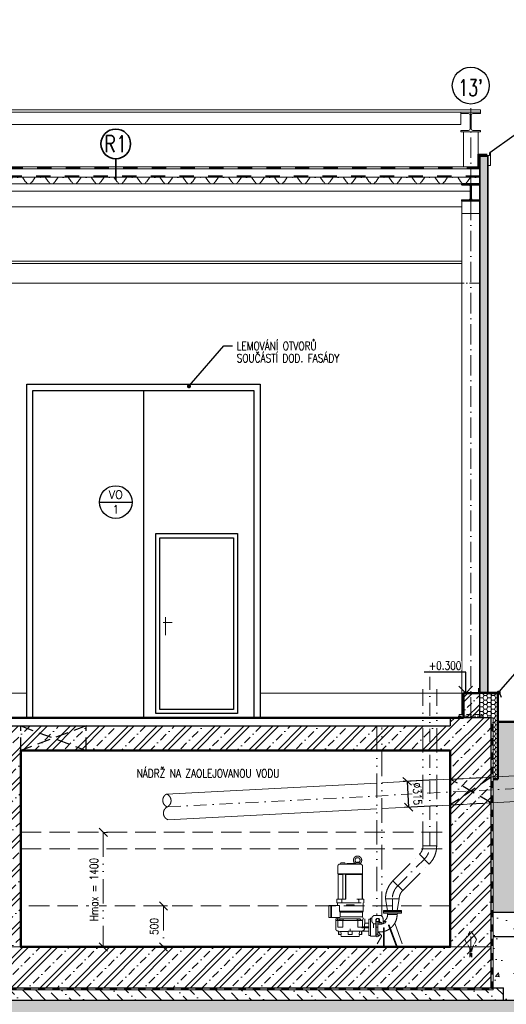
# Model space of a CAD drawing. Header units: millimetres. Extents: x -25606 to 96684, y -22894 to 47132.
# Tile 11 of 89: x 9946 to 15894, y -15815 to -3784. Entities that reach past the tile are written whole.
import ezdxf
from ezdxf import colors
from ezdxf.entities.mleader import LeaderData, LeaderLine
from ezdxf.enums import TextEntityAlignment as Align
from ezdxf.math import Vec2, Vec3

# ---------------------------------------------------------------- set-up
doc = ezdxf.new("R2010")
doc.units = ezdxf.units.MM
doc.header["$LTSCALE"] = 50
for name, pattern in [('A_CARA_07', [7, 5, -2]), ('A_CARA_15', [7.6, 5, -1.3, 0, -1.3]), ('A_CARA_16', [11.4, 6, -1.8, 0, -1.8, 0, -1.8]), ('DASHDOT', [25.4, 12.7, -6.35, 0, -6.35]), ('HIDDEN', [9.525, 6.35, -3.175]), ('IZOL', [3.5, 1.75, -1.75])]:
    doc.linetypes.add(name, pattern=pattern)
doc.layers.get('Defpoints').update_dxf_attribs({"color": 132})
for name, color, linetype, lineweight in [('CA_HYDROIZOLACE', 62, 'IZOL', 35), ('CA_KOTY', 3, 'Continuous', 25), ('CA_LEHOPL', 93, 'Continuous', 35), ('CA_NEVHRA', 3, 'HIDDEN', 25), ('CA_OK18', 5, 'Continuous', 18), ('CA_OK35', 62, 'Continuous', 35), ('CA_OSY', 5, 'A_CARA_15', 18), ('CA_POHHRA18', 8, 'Continuous', 18), ('CA_POHHRA25', 7, 'Continuous', 25), ('CA_PSVBUB', 3, 'Continuous', 25), ('CA_REZY', 1, 'Continuous', 50), ('CA_SRAFY', 9, 'Continuous', 13), ('CA_TEXT25', 7, 'Continuous', 25), ('CA_TEXT35', 62, 'Continuous', 35), ('CA_TEXT5', 1, 'Continuous', 50), ('CA_TG', 9, 'A_CARA_16', 13)]:
    doc.layers.add(name, color=color, linetype=linetype, lineweight=lineweight)
doc.layers.add('Obrysy', color=2, linetype='Continuous')
doc.styles.add('KOT', font='ROMANS.SHX', dxfattribs={"width": 0.8})
doc.styles.add('ROMANS', font='romans.shx', dxfattribs={"width": 0.8})
doc.styles.get("Standard").update_dxf_attribs({"font": 'romans.shx'})
doc.dimstyles.new('A-50_(2.5)', dxfattribs={"dimscale": 50, "dimtxt": 2, "dimasz": 2, "dimexe": 1, "dimexo": 2, "dimgap": 0, "dimtad": 0, "dimdec": 0, "dimrnd": 1, "dimtxsty": 'ROMANS', "dimblk1": 'OBLIQUE', "dimblk2": 'OBLIQUE', "dimsah": 1, "dimcen": 2, "dimclrd": 256, "dimclre": 256, "dimclrt": 256, "dimadec": 1, "dimazin": 2, "dimtfac": 0.714286, "dimtdec": 0, "dimtmove": 0, "dimatfit": 3, "dimldrblk": 'DOTSMALL', "dimfxl": 7, "dimfxlon": 1, "dimtvp": 1.142857, "dimtfill": 1, "dimtolj": 1, "dimlwd": -1, "dimlwe": -1, "dimarcsym": 0})

# ---------------------------------------------------------------- blocks, each defined once
blk = doc.blocks.new('*U167')
at = {"layer": 'CA_POHHRA18'}
blk.add_lwpolyline([(593, -26), (585, -39, -0.251995), (580, -41), (563, -41), (546, -41, -0.251995), (541, -39), (531, -23, 0.124163), (528, -21), (522, -17, -0.124163), (520, -15), (484, 39, 0.251995), (479, 41), (435, 41, 0.152579), (432, 40), (426, 36, -0.312431), (420, 36), (414, 40, 0.152579), (411, 41), (367, 41, 0.251995), (362, 39), (326, -15, -0.124163), (324, -17), (318, -21, 0.124163), (315, -23), (305, -39, -0.251995), (300, -41), (283, -41), (266, -41, -0.251995), (261, -39), (251, -23, 0.124163), (248, -21), (242, -17, -0.124163), (240, -15), (204, 39, 0.251995), (199, 41), (155, 41, 0.152579), (152, 40), (146, 36, -0.312431), (140, 36), (134, 40, 0.152579), (131, 41), (87, 41, 0.251995), (82, 39), (46, -15, -0.124163), (44, -17), (38, -21, 0.124163), (35, -23), (25, -39, -0.251995), (20, -41), (3, -41), (-14, -41, -0.251995), (-19, -39), (-29, -23, 0.124163), (-31, -21), (-38, -17, -0.124163), (-40, -15), (-76, 39, 0.251995), (-81, 41), (-124, 41, 0.152579), (-128, 40), (-133, 36, -0.312431), (-140, 36), (-146, 40, 0.152579), (-149, 41), (-193, 41, 0.251995), (-198, 39), (-233, -15, -0.124163), (-236, -17), (-242, -21, 0.124163), (-244, -23), (-255, -39, -0.251995), (-260, -41), (-277, -41), (-294, -41, -0.251995), (-299, -39), (-309, -23, 0.124163), (-311, -21), (-318, -17, -0.124163), (-320, -15), (-355, 39, 0.251995), (-360, 41), (-404, 41, 0.152579), (-408, 40), (-413, 36, -0.312431), (-420, 36), (-426, 40, 0.152579), (-429, 41), (-473, 41, 0.251995), (-478, 39), (-513, -15, -0.124163), (-516, -17), (-522, -21, 0.124163), (-524, -23), (-535, -39, -0.251995), (-540, -41), (-557, -41), (-593, -41)], format="xyb", dxfattribs=at)
blk = doc.blocks.new('*U168')
at = {"layer": 'CA_POHHRA18', "color": 0, "linetype": 'ByBlock', "lineweight": -2, "transparency": 16777216}
for p in [(0, 0), (1120, 0), (2240, 0), (3360, 0), (4480, 0), (5600, 0), (6720, 0), (7840, 0), (8960, 0), (10080, 0)]:
    blk.add_blockref('*U167', p, dxfattribs=at)
blk = doc.blocks.new('*U204')
at = {"layer": 'CA_OK18', "linetype": 'A_CARA_07', "ltscale": 0.1}
blk.add_lwpolyline([(-25, -19), (-25, 16), (-25, 18), (-23, 19), (-23, 19), (-22, 19), (-21, 19), (21, 19), (22, 19), (23, 19), (23, 19), (24, 18), (25, 17), (25, 16), (25, -19)], dxfattribs=at)
blk = doc.blocks.new('*U205')
at = {"layer": 'CA_OK18', "color": 0, "linetype": 'ByBlock', "lineweight": -2, "transparency": 16777216}
for p in [(0, 7132.8), (0, 6835.6), (0, 6538.4), (0, 6241.2), (0, 5944), (0, 5646.8), (0, 5349.6), (0, 5052.4), (0, 4755.2), (0, 4458), (0, 4160.8), (0, 3863.6), (0, 3566.4), (0, 3269.2), (0, 2972), (0, 2674.8), (0, 2377.6), (0, 2080.4), (0, 1783.2), (0, 1486), (0, 1188.8), (0, 891.6), (0, 594.4), (0, 297.2), (0, 0)]:
    blk.add_blockref('*U204', p, dxfattribs=at)
blk = doc.blocks.new('ok_jih')
at = {"layer": 'CA_OK18'}
for p, q in [((692, 8530), (692, 2225)), ((742, 2225), (742, 8530)), ((991, 8530), (991, 2225)), ((1032, 2225), (1032, 8530)), ((1138, 8530), (1138, 2225)), ((1143, 2225), (1143, 8530))]:
    blk.add_line(p, q, dxfattribs=at)
for points in [[(370, 100), (440, 100), (440, 8530), (370, 8530)], [(440, 8480), (1138, 8480), (1138, 8530), (440, 8530)], [(305, 7430), (-11620, 7430), (-11620, 7400), (305, 7400)], [(-5870, 7248), (-11380, 7248), (-11380, 7400), (-5870, 7400)], [(-120, 7248), (-5630, 7248), (-5630, 7400), (-120, 7400)], [(147, 7330), (370, 7330), (370, 7400), (147, 7400)], [(440, 6935), (1138, 6935), (1138, 6985), (440, 6985)], [(440, 5365), (1138, 5365), (1138, 5415), (440, 5415)], [(440, 3795), (1138, 3795), (1138, 3845), (440, 3845)], [(210, 3165), (370, 3165), (370, 3235), (210, 3235)], [(440, 2225), (1138, 2225), (1138, 2275), (440, 2275)], [(210, 555), (370, 555), (370, 625), (210, 625)]]:
    blk.add_lwpolyline(points, close=True, dxfattribs=at)
for points in [[(-11380, 7400), (-11500, 7400), (-11620, 7400), (-11620, 7383), (-11526, 7383, -0.414393), (-11505, 7362), (-11505, 7198, -0.414038), (-11526, 7177), (-11620, 7177), (-11620, 7160), (-11380, 7160), (-11380, 7177), (-11474, 7177, -0.414185), (-11495, 7198), (-11495, 7362, -0.414238), (-11474, 7383), (-11380, 7383), (-11380, 7400)], [(-5630, 7400), (-5750, 7400), (-5870, 7400), (-5870, 7383), (-5776, 7383, -0.414393), (-5755, 7362), (-5755, 7198, -0.414038), (-5776, 7177), (-5870, 7177), (-5870, 7160), (-5630, 7160), (-5630, 7177), (-5724, 7177, -0.414185), (-5745, 7198), (-5745, 7362, -0.414238), (-5724, 7383), (-5630, 7383), (-5630, 7400)], [(120, 7400), (0, 7400), (-120, 7400), (-120, 7383), (-26, 7383, -0.414393), (-5, 7362), (-5, 7198, -0.414038), (-26, 7177), (-120, 7177), (-120, 7160), (120, 7160), (120, 7177), (26, 7177, -0.414185), (5, 7198), (5, 7362, -0.414238), (26, 7383), (120, 7383), (120, 7400)]]:
    blk.add_lwpolyline(points, format="xyb", close=True, dxfattribs=at)
blk.add_blockref('*U205', (405, 278), dxfattribs=at)
blk = doc.blocks.new('_Oblique')
at = {"color": 0, "linetype": 'ByBlock', "lineweight": -2}
blk.add_line((-0.5, -0.5), (0.5, 0.5), dxfattribs=at)
blk = doc.blocks.new('*D213')
at = {"layer": 'CA_TG', "transparency": 16777216}
for p, q in [((10968, -13714), (11018, -13714)), ((10968, -13714), (10968, -15114)), ((10968, -15114), (11018, -15114))]:
    blk.add_line(p, q, dxfattribs=at)
at = {"layer": 'Defpoints', "color": 0, "linetype": 'Continuous', "transparency": 16777216}
for p in [(10968, -13714), (10968, -15114), (10968, -15114)]:
    blk.add_point(p, dxfattribs=at)
at = {"layer": 'CA_TG', "linetype": 'Continuous', "transparency": 16777216, "xscale": 100, "yscale": 100, "zscale": 100}
for p, rotation in [((10968, -13714), 90), ((10968, -15114), 270)]:
    blk.add_blockref('_Oblique', p, dxfattribs=dict(at, rotation=rotation))
at = {"layer": 'CA_TG', "linetype": 'Continuous', "transparency": 16777216, "insert": (10854, -14414), "char_height": 100, "attachment_point": 5, "rotation": 90, "style": 'ROMANS', "bg_fill": 3, "box_fill_scale": 1.1, "bg_fill_color": 256, "bg_fill_true_color": 13158600, "bg_fill_transparency": 0}
blk.add_mtext('\\A1;Hmax = 1400', dxfattribs=at)
blk = doc.blocks.new('_DotSmall')
at = {"color": 0, "linetype": 'ByBlock', "const_width": 0.5}
blk.add_lwpolyline([(-0.0625, 0, 1), (0.0625, 0, 1)], format="xyb", close=True, dxfattribs=at)
blk = doc.blocks.new('*D211')
at = {"layer": 'CA_TG', "transparency": 16777216}
for p, q in [((11704, -14614), (11754, -14614)), ((11704, -14614), (11704, -15114)), ((11704, -15114), (11754, -15114))]:
    blk.add_line(p, q, dxfattribs=at)
at = {"layer": 'Defpoints', "color": 0, "linetype": 'Continuous', "transparency": 16777216}
for p in [(11704, -14614), (11704, -15114), (11704, -15114)]:
    blk.add_point(p, dxfattribs=at)
at = {"layer": 'CA_TG', "linetype": 'Continuous', "transparency": 16777216, "xscale": 100, "yscale": 100, "zscale": 100}
for p, rotation in [((11704, -14614), 90), ((11704, -15114), 270)]:
    blk.add_blockref('_Oblique', p, dxfattribs=dict(at, rotation=rotation))
at = {"layer": 'CA_TG', "linetype": 'Continuous', "transparency": 16777216, "insert": (11590, -14864), "char_height": 100, "attachment_point": 5, "rotation": 90, "style": 'ROMANS', "bg_fill": 3, "box_fill_scale": 1.1, "bg_fill_color": 256, "bg_fill_true_color": 13158600, "bg_fill_transparency": 0}
blk.add_mtext('\\A1;500', dxfattribs=at)
blk = doc.blocks.new('*U179')
for p, q in [((0, 84.15), (0, -84.15)), ((140, 57.15), (0, 84.15)), ((140, -57.15), (140, 57.15)), ((140, -57.15), (0, -84.15))]:
    blk.add_line(p, q)
blk = doc.blocks.new('*U176')
for p, q in [((8, 127), (127, 8)), ((84, -95), (-84, -95))]:
    blk.add_line(p, q)
for radius in [313, 145]:
    blk.add_arc((229, -95), radius, 135, 180)
blk = doc.blocks.new('*U177')
for p, q in [((-13, 82), (-16, 79)), ((-16, 79), (-16, -79)), ((-13, 110), (0, 110)), ((-13, 110), (-13, -110)), ((-13, 82), (-13, 82)), ((0, 110), (0, -110)), ((-13, -82), (-16, -79)), ((-13, -82), (-13, -82)), ((-13, -110), (0, -110))]:
    blk.add_line(p, q)
blk = doc.blocks.new('ORL')
at = {"linetype": 'DASHDOT', "ltscale": 0.25}
for p, q in [((-250, 1234), (-250, 3418)), ((1780, 1985), (-3459, 1710)), ((-641, 748), (-317, 1072)), ((-708, 586), (-708, 446))]:
    blk.add_line(p, q, dxfattribs=at)
for p, q in [((-334, 1234), (-334, 3150)), ((-166, 1234), (-166, 3150)), ((-896, 2690), (-896, 385)), ((-836, 375), (-836, 2680)), ((-700, 807), (-377, 1131)), ((-1373, 987), (-1373, 894)), ((-1348, 1012), (-1098, 1012)), ((-1336, 1029), (-1347, 1012)), ((-1290, 1029), (-1336, 1029)), ((-1279, 1012), (-1290, 1029)), ((-1266, 1020), (-1180, 1020)), ((-1266, 1020), (-1266, 1012)), ((-1180, 1020), (-1180, 1012)), ((-1163, 1018), (-1167, 1012)), ((-1154, 1029), (-1112, 1029)), ((-1143, 1037), (-1123, 1037)), ((-1143, 1037), (-1143, 1030)), ((-1143, 1030), (-1142, 1029)), ((-1124, 1029), (-1123, 1030)), ((-1123, 1030), (-1123, 1037)), ((-1099, 1012), (-1103, 1018)), ((-1073, 894), (-1073, 987)), ((-581, 688), (-258, 1012)), ((-1373, 894), (-1073, 894)), ((-1373, 894), (-1369, 883)), ((-1369, 883), (-1369, 587)), ((-1369, 883), (-1314, 883)), ((-1314, 890), (-1314, 584)), ((-1279, 890), (-1314, 890)), ((-1279, 890), (-1279, 582)), ((-1278, 883), (-1279, 890)), ((-1278, 587), (-1278, 883)), ((-1278, 883), (-1078, 883)), ((-1076, 890), (-1078, 883)), ((-1078, 883), (-1078, 587)), ((-1076, 890), (-1076, 584)), ((-1074, 890), (-1076, 890)), ((-1074, 890), (-1073, 894)), ((-1074, 584), (-1074, 890)), ((-1483, 505), (-1483, 358)), ((-1483, 505), (-1355, 505)), ((-1461, 505), (-1461, 358)), ((-1451, 505), (-1451, 358)), ((-1388, 584), (-1388, 539)), ((-1388, 584), (-1308, 584)), ((-1388, 539), (-1058, 539)), ((-1380, 539), (-1380, 505)), ((-1355, 505), (-1355, 438)), ((-1327, 539), (-1327, 575)), ((-1321, 580), (-1309, 582)), ((-1309, 582), (-1308, 582)), ((-1308, 584), (-1308, 582)), ((-1308, 582), (-1279, 582)), ((-1270, 512), (-1270, 500)), ((-1270, 512), (-1176, 512)), ((-1270, 500), (-1176, 500)), ((-1176, 512), (-1176, 500)), ((-1143, 584), (-1058, 584)), ((-1137, 582), (-1125, 580)), ((-1119, 575), (-1119, 539)), ((-1066, 438), (-1066, 539)), ((-1058, 584), (-1058, 539)), ((-1355, 438), (-1066, 438)), ((-1355, 438), (-1344, 423)), ((-1344, 366), (-1350, 358)), ((-1344, 423), (-1344, 366)), ((-1344, 423), (-1074, 423)), ((-1344, 366), (-1074, 366)), ((-1074, 423), (-1066, 438)), ((-1074, 366), (-1074, 423)), ((-1060, 344), (-1074, 366)), ((-919, 385), (-862, 385)), ((-818, 446), (-598, 446)), ((-818, 427), (-818, 411)), ((-598, 427), (-818, 427)), ((-598, 411), (-818, 411)), ((-786, 430), (-786, 427)), ((-630, 430), (-786, 430)), ((-771, 411), (-766, 395)), ((-766, 395), (-650, 395)), ((-650, 395), (-645, 411)), ((-630, 427), (-630, 430)), ((-598, 411), (-598, 427)), ((-1483, 358), (-1350, 358)), ((-1400, 344), (-1046, 344)), ((-1400, 344), (-1400, 240)), ((-1400, 324), (-1046, 324)), ((-1377, 358), (-1386, 344)), ((-1379, 344), (-1379, 326)), ((-1379, 326), (-1308, 326)), ((-1375, 322), (-1375, 240)), ((-1375, 322), (-1315, 322)), ((-1348, 344), (-1348, 326)), ((-1315, 322), (-1315, 240)), ((-1308, 344), (-1308, 326)), ((-1138, 344), (-1138, 326)), ((-1138, 326), (-1067, 326)), ((-1131, 322), (-1071, 322)), ((-1131, 322), (-1131, 240)), ((-1098, 344), (-1098, 326)), ((-1071, 322), (-1071, 240)), ((-1071, 246), (-995, 246)), ((-1067, 344), (-1067, 326)), ((-1048, 260), (-1048, 246)), ((-1046, 289), (-1046, 344)), ((-995, 290), (-1046, 290)), ((-976, 340), (-995, 340)), ((-995, 140), (-995, 340)), ((-976, 140), (-976, 340)), ((-973, 304), (-976, 306)), ((-959, 350), (-973, 350)), ((-973, 350), (-973, 130)), ((-959, 320), (-959, 345)), ((-938, 232), (-938, 285)), ((-938, 280), (-908, 280)), ((-908, 338), (-908, 130)), ((-905, 320), (-908, 320)), ((-900, 339), (-905, 320)), ((-905, 320), (-905, 140)), ((-864, 310), (-905, 310)), ((-874, 345), (-901, 345)), ((-896, 345), (-896, 344)), ((-887, 310), (-887, 151)), ((-887, 292), (-839, 292)), ((-887, 277), (-863, 277)), ((-873, 322), (-873, 335)), ((-868, 328), (-868, 310)), ((-864, 302), (-864, 335)), ((-849, 300), (-862, 300)), ((-832, 280), (-840, 295)), ((-832, 280), (-822, 280)), ((-822, 280), (-822, 345)), ((-822, 310), (-782, 310)), ((-822, 292), (-792, 292)), ((-792, 292), (-782, 310)), ((-753, 263), (-746, 268)), ((-753, 263), (-657, 0)), ((-654, 16), (-746, 268)), ((-587, 38), (-678, 289)), ((-1375, 240), (-1315, 240)), ((-1366, 192), (-1366, 153)), ((-1363, 192), (-1366, 192)), ((-1366, 153), (-1333, 153)), ((-1363, 153), (-1363, 192)), ((-1347, 189), (-1363, 192)), ((-1343, 189), (-1344, 189)), ((-1343, 189), (-1248, 189)), ((-1337, 190), (-1333, 153)), ((-1336, 153), (-1333, 127)), ((-1333, 127), (-1113, 127)), ((-1248, 153), (-1248, 192)), ((-1223, 192), (-1248, 192)), ((-1248, 153), (-1198, 153)), ((-1223, 222), (-1223, 192)), ((-1198, 193), (-1223, 193)), ((-1198, 153), (-1198, 193)), ((-1198, 190), (-1109, 190)), ((-1131, 240), (-1071, 240)), ((-1113, 153), (-1109, 190)), ((-1113, 153), (-1080, 153)), ((-1113, 127), (-1110, 153)), ((-1083, 153), (-1083, 193)), ((-1080, 193), (-1083, 193)), ((-1080, 153), (-1080, 193)), ((-1080, 190), (-995, 190)), ((-1079, 234), (-995, 234)), ((-1069, 196), (-1071, 195)), ((-1048, 234), (-1049, 222)), ((-1049, 222), (-1049, 220)), ((-995, 140), (-976, 140)), ((-976, 174), (-973, 176)), ((-973, 130), (-908, 130)), ((-908, 160), (-905, 160)), ((-887, 240), (-905, 240)), ((-905, 156), (-887, 156)), ((-905, 142), (-902, 130)), ((-905, 140), (-902, 129)), ((-895, 126), (-876, 131)), ((-895, 125), (-876, 130)), ((-841, 126), (-892, 38)), ((-887, 182), (-880, 182)), ((-885, 143), (-887, 151)), ((-880, 182), (-844, 145)), ((-880, 182), (-863, 182)), ((-877, 141), (-880, 140)), ((-872, 147), (-877, 141)), ((-876, 131), (-866, 141)), ((-876, 130), (-866, 140)), ((-876, 130), (-876, 131)), ((-866, 141), (-872, 147)), ((-866, 140), (-866, 141)), ((-815, 231), (-807, 233)), ((-815, 231), (-815, 16)), ((-807, 2), (-807, 233))]:
    blk.add_line(p, q)
at = {"linetype": 'Continuous'}
for p, q in [((-166, 2041), (875, 2095)), ((-3467, 1868), (-896, 2002)), ((-836, 2006), (-334, 2032)), ((-166, 1725), (1780, 1827)), ((-3451, 1553), (-896, 1687)), ((-836, 1690), (-334, 1716))]:
    blk.add_line(p, q, dxfattribs=at)
for points in [[(-1163, 1018), (-1163, 1019), (-1161, 1020), (-1160, 1021), (-1157, 1024), (-1155, 1026), (-1154, 1029)], [(-1112, 1029), (-1111, 1026), (-1109, 1024), (-1107, 1022), (-1105, 1020), (-1104, 1019), (-1103, 1018), (-1103, 1018)], [(-1321, 580), (-1323, 580), (-1325, 579), (-1326, 578), (-1327, 577), (-1327, 576), (-1327, 575)], [(-1279, 582), (-1279, 583), (-1278, 585), (-1278, 586), (-1278, 587)], [(-1143, 584), (-1139, 582), (-1137, 582)], [(-1119, 575), (-1119, 576), (-1119, 577), (-1120, 578), (-1122, 579), (-1125, 580)], [(-1078, 587), (-1078, 585), (-1078, 584), (-1078, 584)], [(-1046, 289), (-1046, 288), (-1046, 286), (-1046, 283), (-1047, 279), (-1047, 275), (-1047, 270), (-1048, 266), (-1048, 261), (-1048, 260)], [(-1083, 193), (-1096, 191), (-1109, 190)], [(-1049, 220), (-1049, 217), (-1051, 213), (-1053, 207), (-1056, 203), (-1059, 200), (-1064, 198), (-1069, 196)]]:
    blk.add_lwpolyline(points)
for centre, radius, start, end in [((-3427, 1791), 86.5, 117.4827, 248.5173), ((-3499, 1787), 86.5, 297.4827, 68.5173), ((-3419, 1634), 86.5, 117.4827, 248.5173), ((-1133, 1059), 50.7, 306.1817, 233.8247), ((-1133, 1059), 30.7, 289.028, 250.9924), ((-1348, 987), 25, 90, 180), ((-1098, 987), 25, 0, 90), ((-1374, 587), 5, 327.4973, 0), ((-919, 345), 40, 90, 180), ((-862, 345), 40, 0, 90), ((-863, 395), 97, 298.8283, 0), ((-863, 395), 213, 330.1193, 0), ((-919, 320), 40, 180, 241.6406), ((-901, 338), 7, 90, 180), ((-892, 337), 8, 90, 165), ((-885, 322), 12, 270, 0), ((-883, 335), 9.6, 0, 90), ((-874, 335), 10, 0, 90), ((-862, 302), 2, 180, 270), ((-863, 395), 118, 270, 284.7912), ((-849, 290), 10, 27.6995, 90), ((-863, 395), 118, 290.2588, 299.5557), ((-863, 395), 213, 308.1984, 330.1193), ((-1223, 240), 177, 180, 187.3926), ((-1374, 220), 25, 187.3926, 253.2886), ((-1320, 399), 212, 253.2886, 257.7063), ((-1121, 401), 212, 281.1408, 283.7275), ((-896, 130), 6, 195, 285), ((-863, 395), 213, 270, 283.0322), ((-855, 134), 16, 330, 45), ((-863, 395), 213, 285.253, 305.9457)]:
    blk.add_arc(centre, radius, start, end)
at = {"linetype": 'DASHDOT', "ltscale": 0.15}
blk.add_arc((-479, 1234), 229, 315, 0, dxfattribs=at)
at = {"linetype": 'DASHDOT', "ltscale": 0.25}
blk.add_arc((-479, 586), 229, 135, 180, dxfattribs=at)
for centre, major_axis, ratio, start_param, end_param in [((-1188, 240), (0, -113), 0.965926, 1.5153, 1.570796), ((-896, 132), (6, 0), 0.984808, 3.403392, 4.974188), ((-881, 144), (4, 0), 0.984808, 3.403392, 4.974188)]:
    blk.add_ellipse(centre, major_axis=major_axis, ratio=ratio, start_param=start_param, end_param=end_param)
at = {"xscale": -1}
for p, rotation in [((-250, 1139), 315.0000000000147), ((-708, 681), 135.0000000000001)]:
    blk.add_blockref('*U176', p, dxfattribs=dict(at, rotation=rotation))
for name, p, rotation in [('*U179', (-708, 586), 270), ('*U177', (-708, 446), 89.99999999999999)]:
    blk.add_blockref(name, p, dxfattribs=dict(rotation=rotation))
blk = doc.blocks.new('*D252')
at = {"layer": 'CA_KOTY', "transparency": 16777216}
for p, q in [((3709, -16355), (3709, -16755)), ((15709, -16355), (15709, -16755)), ((3709, -16705), (15709, -16705))]:
    blk.add_line(p, q, dxfattribs=at)
at = {"layer": 'Defpoints', "color": 0, "transparency": 16777216}
for p in [(3709, -15614), (15709, -15614), (15709, -16705)]:
    blk.add_point(p, dxfattribs=at)
at = {"layer": 'CA_KOTY', "transparency": 16777216, "xscale": 100, "yscale": 100, "zscale": 100, "rotation": 180}
blk.add_blockref('_Oblique', (3709, -16705), dxfattribs=at)
at = {"layer": 'CA_KOTY', "transparency": 16777216, "xscale": 100, "yscale": 100, "zscale": 100}
blk.add_blockref('_Oblique', (15709, -16705), dxfattribs=at)
at = {"layer": 'CA_KOTY', "transparency": 16777216, "insert": (9709, -16591), "char_height": 100, "attachment_point": 5, "style": 'ROMANS', "bg_fill": 3, "box_fill_scale": 1.1, "bg_fill_color": 256, "bg_fill_true_color": 13158600, "bg_fill_transparency": 0}
blk.add_mtext('\\A1;12000', dxfattribs=at)
blk = doc.blocks.new('*D253')
at = {"layer": 'CA_KOTY', "transparency": 16777216}
for p, q in [((15709, -16355), (15709, -16755)), ((16709, -16364), (16709, -16755)), ((15709, -16705), (16709, -16705))]:
    blk.add_line(p, q, dxfattribs=at)
at = {"layer": 'Defpoints', "color": 0, "transparency": 16777216}
for p in [(15709, -15614), (16709, -16264), (16709, -16705)]:
    blk.add_point(p, dxfattribs=at)
at = {"layer": 'CA_KOTY', "transparency": 16777216, "xscale": 100, "yscale": 100, "zscale": 100, "rotation": 180}
blk.add_blockref('_Oblique', (15709, -16705), dxfattribs=at)
at = {"layer": 'CA_KOTY', "transparency": 16777216, "xscale": 100, "yscale": 100, "zscale": 100}
blk.add_blockref('_Oblique', (16709, -16705), dxfattribs=at)
at = {"layer": 'CA_KOTY', "transparency": 16777216, "insert": (16209, -16591), "char_height": 100, "attachment_point": 5, "style": 'ROMANS', "bg_fill": 3, "box_fill_scale": 1.1, "bg_fill_color": 256, "bg_fill_true_color": 13158600, "bg_fill_transparency": 0}
blk.add_mtext('\\A1;1000', dxfattribs=at)
blk = doc.blocks.new('POL1')
blk.add_circle((0.02, 4.3), 4.5)
at = {"layer": 'CA_TEXT5', "style": 'ROMANS', "width": 0.8}
blk.add_attdef('C', text='', height=5, dxfattribs=at).set_placement((0, 4.33), align=Align.MIDDLE_CENTER)
blk = doc.blocks.new('*D296')
at = {"layer": 'CA_KOTY', "transparency": 16777216}
for p, q in [((15033, -13073), (14633, -13094)), ((14683, -13092), (14700, -13406)), ((15049, -13388), (14650, -13409))]:
    blk.add_line(p, q, dxfattribs=at)
at = {"layer": 'Defpoints', "color": 0, "transparency": 16777216}
for p in [(15209, -13064), (15225, -13379)]:
    blk.add_point(p, dxfattribs=at)
at = {"layer": 'CA_KOTY', "transparency": 16777216, "xscale": 100, "yscale": 100, "zscale": 100}
for p, rotation in [((14683, -13092), 93.00000000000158), ((14700, -13406), 273.0000000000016)]:
    blk.add_blockref('_Oblique', p, dxfattribs=dict(at, rotation=rotation))
at = {"layer": 'CA_KOTY', "transparency": 16777216, "insert": (14806, -13243), "char_height": 100, "attachment_point": 5, "rotation": 273, "style": 'ROMANS', "bg_fill": 3, "box_fill_scale": 1.1, "bg_fill_color": 256, "bg_fill_true_color": 13158600, "bg_fill_transparency": 0}
blk.add_mtext('\\A1;%%C315', dxfattribs=at)
at = {"layer": 'Defpoints', "color": 0, "transparency": 16777216}
blk.add_point((14700, -13406), dxfattribs=at)
blk = doc.blocks.new('bub')
at = {"layer": 'CA_TEXT35'}
blk.add_circle((0, 362), 362, dxfattribs=at)
at = {"layer": 'CA_TEXT35', "style": 'ROMANS', "width": 0.8}
blk.add_attdef('C', text='', height=402, dxfattribs=at).set_placement((-2, 364), align=Align.MIDDLE_CENTER)
blk = doc.blocks.new('_Dot')
at = {"layer": 'Obrysy', "color": 0, "lineweight": -2}
blk.add_line((-0.5, 0), (-1, 0), dxfattribs=at)
at = {"layer": 'Obrysy', "color": 0, "const_width": 0.5}
blk.add_lwpolyline([(-0.25, 0, 1), (0.25, 0, 1)], format="xyb", close=True, dxfattribs=at)
blk = doc.blocks.new('VYROBEK')
blk.add_line((-2, 0), (2, 0))
blk.add_circle((0, 0), 2)
for tag, p in [('ZNACKA', (0, 0.4)), ('TYP', (0, -1.4))]:
    blk.add_attdef(tag, text='', height=1).set_placement(p, align=Align.CENTER)

msp = doc.modelspace()

# ---------------------------------------------------------------- hatches: boundary and pattern name
at = {"layer": 'CA_SRAFY'}
h = msp.add_hatch(dxfattribs=at)
h.set_pattern_fill('FP_72', color=256, scale=0.5, angle=246.422, style=0, pattern_type=2)
h.set_pattern_definition([(156.422, (15663.787, -1491.433), (-99.38447, 6e-06), [17.1605, -9.053, 45.166, -9.053, -28.0045]), (156.422, (15663.787, -1491.433), (-99.38447, 6e-06), [-80.4325, 17.1605, -10.844]), (203.578, (15663.787, -1517.457), (0.00019, -43.37448), [17.1605, -9.053, 45.166, -9.053, -28.0045]), (203.578, (15663.787, -1517.457), (0.00019, -43.37448), [-80.4325, 17.1605, -10.844]), (90, (15663.79, -1517.46), (-99.384, 4e-13), [26.0245, -17.3495]), (90, (15574.34, -1495.77), (-99.384, 4e-13), [26.0245, -17.3495]), (180, (15648.06, -1524.32), (-1e-13, -43.375), [8.2965, -91.0875]), (180, (15598.366, -1502.634), (-1e-13, -43.375), [8.2965, -91.0875]), (180, (15648.06, -1484.57), (-1e-13, -43.375), [8.2965, -91.0875]), (180, (15598.367, -1462.88), (-1e-13, -43.375), [8.2965, -91.0875])])
h.paths.add_polyline_path([(15623.72, -5450.13), (15668.76, -5450.13), (15668.76, -12003.6), (15568.76, -12003.6), (15568.76, -5450.13)])
h = msp.add_hatch(dxfattribs=at)
h.set_pattern_fill('ZELEZOBETON', color=256, scale=40)
h.set_pattern_definition([(45, (0, 0), (-141.4214, 141.4214), []), (45, (56.57, 0), (-141.4214, 141.4214), []), (45, (169.7, 0), (-84.8528, 197.99), [80, -40, 0, -40])])
h.paths.add_polyline_path([(15368.76, -12013.6), (15568.76, -12013.6), (15568.76, -12313.6), (15368.76, -12313.6)])
h = msp.add_hatch(dxfattribs=at)
h.set_pattern_fill('HONEY', color=256, scale=10)
h.paths.add_polyline_path([(15568.76, -12013.6), (15668.76, -12013.6), (15788.76, -12013.6), (15788.76, -12313.6), (15708.76, -12313.6), (15568.76, -12313.6)])
at = {"layer": 'CA_SRAFY', "transparency": 33554687}
h = msp.add_hatch(dxfattribs=at)
h.set_pattern_fill('ZEM_NASYPANA', color=256, scale=80)
h.set_pattern_definition([(45, (0, 0), (0, 226.2742), [80, -240]), (135, (169.7, 113.14), (-226.2742, 2e-14), [80, -240])])
h.paths.add_polyline_path([(18966.46, -12363.6), (18966.46, -12428.6), (19148.76, -12428.6), (19148.76, -14688.6), (20308.76, -14688.6), (20308.76, -12363.6)])
h.paths.add_polyline_path([(17047.04, -12428.6), (17047.04, -12363.6), (15788.76, -12363.6), (15788.76, -13063.6), (15733.76, -13063.6), (15733.76, -14688.6), (16748.76, -14688.6), (16748.76, -12428.6)])
edge = h.paths.add_edge_path()
edge.add_arc((3428.13, -13363.6), 62.5, 0, 360)
h.paths.add_polyline_path([(3683.76, -13063.6), (3628.76, -13063.6), (3628.76, -12363.6), (2708.76, -12363.6), (2708.76, -15763.6), (3558.76, -15763.6), (3558.76, -15613.6), (3683.76, -15613.6)])
h = msp.add_hatch(dxfattribs=at)
h.set_pattern_fill('ZELEZOBETON', color=256, scale=50)
h.set_pattern_definition([(45, (0, 0), (-176.7767, 176.7767), []), (45, (70.7, 0), (-176.7767, 176.7767), []), (45, (212.13, 0), (-106.066, 247.4874), [100, -50, 0, -50])])
h.paths.add_polyline_path([(15708.76, -12313.6), (15368.76, -12313.6), (15308.76, -12313.6), (15208.76, -12313.6), (15208.76, -12413.6), (4208.76, -12413.6), (4208.76, -12313.6), (4048.76, -12313.6), (3808.76, -12313.6), (3708.76, -12313.6), (3708.76, -15613.6), (15708.76, -15613.6)])
h.paths.add_polyline_path([(9958.76, -15113.6), (9958.76, -12713.6), (15208.76, -12713.6), (15208.76, -15113.6)], flags=16)
h.paths.add_polyline_path([(9458.76, -15113.6), (4208.76, -15113.6), (4208.76, -12713.6), (9458.76, -12713.6)], flags=16)
at = {"layer": 'CA_SRAFY'}
h = msp.add_hatch(dxfattribs=at)
h.set_pattern_fill('HONEY', color=256, scale=10)
h.paths.add_polyline_path([(15723.76, -12313.6), (15788.76, -12313.6), (15788.76, -12363.6), (15788.76, -13063.6), (15723.76, -13063.6)])
at = {"layer": 'CA_SRAFY', "transparency": 33554687}
h = msp.add_hatch(dxfattribs=at)
h.set_pattern_fill('AR-CONC', color=256, scale=3)
h.paths.add_polyline_path([(20308.76, -14688.6), (15733.76, -14688.6), (15733.76, -14988.6), (20308.76, -14988.6)])
h = msp.add_hatch(dxfattribs=at)
h.set_pattern_fill('AR-CONC', color=256, scale=3)
h.paths.add_polyline_path([(17443.76, -14988.6), (15733.76, -14988.6), (15733.76, -15613.6), (15858.76, -15613.6), (15858.76, -15763.6), (16996.99, -15763.6)])
h = msp.add_hatch(dxfattribs=at)
h.set_pattern_fill('ANSI36', color=256, scale=35, angle=90)
h.paths.add_polyline_path([(15858.76, -15613.6), (15733.76, -15613.6), (15733.76, -15638.6), (3683.76, -15638.6), (3683.76, -15613.6), (3558.76, -15613.6), (3558.76, -15763.6), (15858.76, -15763.6)])
h = msp.add_hatch(dxfattribs=at)
h.set_pattern_fill('AR-CONC', color=256, scale=3)
h.paths.add_polyline_path([(16996.99, -15763.6), (2708.76, -15763.6), (2708.76, -16263.6), (16708.76, -16263.6)])

# ---------------------------------------------------------------- linework, layer by layer
at = {"layer": 'CA_HYDROIZOLACE', "ltscale": 2}
msp.add_line((3848.76, -5696.24), (15568.76, -5696.24), dxfattribs=at)
msp.add_lwpolyline([(3758.76, -5437.63), (3861.26, -5437.63), (3861.26, -5593.3), (15556.26, -5593.3), (15556.26, -5437.63), (15658.76, -5437.63)], dxfattribs=at)
at = {"layer": 'CA_HYDROIZOLACE'}
msp.add_lwpolyline([(3696.26, -12313.6), (3696.26, -15626.1), (15721.26, -15626.1), (15721.26, -12313.6)], dxfattribs=at)
at = {"layer": 'CA_KOTY'}
msp.add_lwpolyline([(15481.85, -11929.6), (15397.85, -12013.6), (15313.85, -11929.6), (15397.85, -12013.6), (15481.85, -11929.6), (15397.85, -12013.6), (15397.85, -11757.68), (14890.71, -11757.68)], dxfattribs=at)
at = {"layer": 'CA_LEHOPL'}
for p, q in [((15568.76, -12013.6), (15568.76, -5450.13)), ((15568.76, -5450.13), (15668.76, -5450.13)), ((15668.76, -12013.6), (15668.76, -5450.13)), ((15568.76, -12013.6), (15668.76, -12013.6))]:
    msp.add_line(p, q, dxfattribs=at)
at = {"layer": 'CA_NEVHRA', "ltscale": 0.5}
for points in [[(9958.76, -12413.6), (10758.76, -12713.6), (10758.76, -12413.6), (9958.76, -12713.6)], [(15708.76, -13037.97), (15208.76, -13379.6), (15708.76, -13353.4), (15208.76, -13064.17)]]:
    msp.add_lwpolyline(points, close=True, dxfattribs=at)
at = {"layer": 'CA_OK18', "ltscale": 0.25}
for p, q in [((3958.76, -5880.34), (15458.76, -5880.34)), ((15348.76, -5988.1), (15348.76, -12273.6)), ((9838.76, -6072.43), (15348.76, -6072.43)), ((15348.76, -6151.06), (15568.76, -6151.06))]:
    msp.add_line(p, q, dxfattribs=at)
at = {"layer": 'CA_OK18'}
msp.add_lwpolyline([(15368.76, -5585.8), (15368.76, -5153.6), (15548.76, -5153.6), (15548.76, -5585.8)], dxfattribs=at)
at = {"layer": 'CA_OK18', "ltscale": 0.25}
for points in [[(15348.76, -6763.6), (9838.76, -6763.6), (9838.76, -6733.6), (15348.76, -6733.6)], [(9838.76, -6763.6), (15348.76, -6763.6), (15348.76, -7003.6), (9838.76, -7003.6)]]:
    msp.add_lwpolyline(points, close=True, dxfattribs=at)
at = {"layer": 'CA_OK18', "linetype": 'A_CARA_07', "ltscale": 0.25}
for points in [[(15308.76, -12313.6), (15608.76, -12313.6), (15608.76, -12293.6), (15308.76, -12293.6)], [(15598.76, -12293.6), (15318.76, -12293.6), (15318.76, -12273.6), (15598.76, -12273.6)]]:
    msp.add_lwpolyline(points, close=True, dxfattribs=at)
at = {"layer": 'CA_OK35'}
msp.add_lwpolyline([(15568.76, -5789.1), (15348.76, -5789.1), (15348.76, -5800.1), (15437.26, -5800.1, -0.41412767), (15455.26, -5818.1), (15455.26, -5970.1, -0.41429946), (15437.26, -5988.1), (15348.76, -5988.1), (15348.76, -5999.1), (15568.76, -5999.1), (15568.76, -5988.1), (15480.26, -5988.1, -0.41403481), (15462.26, -5970.11), (15462.26, -5818.11, -0.41439234), (15480.26, -5800.1), (15568.76, -5800.1), (15568.76, -5789.1)], format="xyb", close=True, dxfattribs=at)
at = {"layer": 'CA_OSY'}
msp.add_line((15458.76, -12313.6), (15458.76, -4863.09), dxfattribs=at)
at = {"layer": 'CA_OSY', "ltscale": 0.5}
msp.add_line((15568.76, -7003.6), (3848.76, -7003.6), dxfattribs=at)
at = {"layer": 'CA_POHHRA18'}
for p, q in [((3848.76, -5706.24), (15568.76, -5706.24)), ((3848.76, -5789.1), (15568.76, -5789.1)), ((11701.26, -11148.6), (11811.26, -11148.6)), ((11728.76, -11303.6), (11728.76, -11083.6)), ((9838.76, -12013.6), (10033.76, -12013.6)), ((12883.76, -12013.6), (15368.76, -12013.6)), ((15708.76, -12313.6), (15708.76, -12013.6)), ((15708.76, -12313.6), (15733.76, -12313.6))]:
    msp.add_line(p, q, dxfattribs=at)
for points in [[(15673.76, -5590.13), (15673.76, -5565.13), (15698.76, -5565.13), (15698.76, -5415.13, 0.81495146), (15688.76, -5415.13), (15688.76, -5445.13), (15588.76, -5445.13)], [(15568.76, -5706.6), (15530.14, -5706.6, 0.15257892), (15526.72, -5707.67), (15521.18, -5711.51, -0.31243135), (15514.35, -5711.51), (15508.81, -5707.67, 0.15257892), (15505.39, -5706.6), (15461.49, -5706.6, 0.25199543), (15456.49, -5709.3), (15421.15, -5762.84, -0.12416306), (15418.98, -5764.82), (15412.35, -5768.39, 0.12416306), (15410.18, -5770.37), (15399.59, -5786.41, -0.25199543), (15394.59, -5789.1), (15377.81, -5789.1), (15361.04, -5789.1, -0.25199543), (15356.04, -5786.41), (15345.45, -5770.37, 0.12416306), (15343.28, -5768.39), (15336.65, -5764.82, -0.12416306), (15334.48, -5762.84), (15299.14, -5709.3, 0.25199543), (15294.14, -5706.6), (15250.24, -5706.6, 0.15257892), (15246.82, -5707.67), (15241.28, -5711.51, -0.31243135), (15234.45, -5711.51), (15228.91, -5707.67, 0.15257892), (15225.49, -5706.6), (15181.59, -5706.6, 0.25199543), (15176.59, -5709.3), (15141.25, -5762.84, -0.12416306), (15139.08, -5764.82), (15132.45, -5768.39, 0.12416306), (15130.28, -5770.37), (15119.69, -5786.41, -0.25199543), (15114.69, -5789.1), (15097.91, -5789.1), (15061.75, -5789.1)]]:
    msp.add_lwpolyline(points, format="xyb", dxfattribs=at)
for points in [[(3758.76, -5425.13), (3873.76, -5425.13), (3873.76, -5580.8), (15543.76, -5580.8), (15543.76, -5425.13), (15658.76, -5425.13)], [(3848.76, -5450.13), (3848.76, -5605.8), (15568.76, -5605.8), (15568.76, -5450.13)], [(3683.76, -12313.6), (3683.76, -15638.6), (15733.76, -15638.6), (15733.76, -12313.6)]]:
    msp.add_lwpolyline(points, dxfattribs=at)
at = {"layer": 'CA_POHHRA25'}
for p, q in [((11458.76, -8313.6), (11458.76, -12313.6)), ((15568.76, -12313.6), (15568.76, -12013.6)), ((15208.76, -12313.6), (15208.76, -12413.6)), ((15708.76, -12313.6), (15368.76, -12313.6)), ((4208.76, -12413.6), (15208.76, -12413.6)), ((15733.76, -14688.6), (20308.76, -14688.6)), ((15733.76, -14988.6), (20308.76, -14988.6)), ((15708.76, -15613.6), (15858.76, -15613.6)), ((15858.76, -15763.6), (15858.76, -15613.6)), ((2708.76, -15763.6), (16997.43, -15763.6))]:
    msp.add_line(p, q, dxfattribs=at)
for points in [[(12883.76, -12313.6), (10033.76, -12313.6), (10033.76, -8238.6), (12883.76, -8238.6)], [(12808.76, -12313.6), (10108.76, -12313.6), (10108.76, -8313.6), (12808.76, -8313.6)], [(12608.76, -12263.6), (11608.76, -12263.6), (11608.76, -10063.6), (12608.76, -10063.6)], [(12558.76, -12213.6), (11658.76, -12213.6), (11658.76, -10113.6), (12558.76, -10113.6)]]:
    msp.add_lwpolyline(points, close=True, dxfattribs=at)
for points in [[(15833.83, -12065.24), (15808.76, -12003.6), (15558.76, -12003.6), (15558.76, -11953.6)], [(3708.76, -12313.6), (3708.76, -15613.6), (15708.76, -15613.6), (15708.76, -12313.6)]]:
    msp.add_lwpolyline(points, dxfattribs=at)
at = {"layer": 'CA_PSVBUB'}
msp.add_lwpolyline([(16121.51, -5196.91), (15989.78, -5196.91), (15693.76, -5411.06)], dxfattribs=at)
at = {"layer": 'CA_REZY'}
for p, q in [((15368.76, -12313.6), (15368.76, -12013.6)), ((15568.76, -12013.6), (15368.76, -12013.6)), ((15668.76, -12013.6), (15788.76, -12013.6)), ((4048.76, -12313.6), (15368.76, -12313.6)), ((15788.76, -12363.6), (21176.06, -12363.6)), ((15733.76, -13063.6), (15788.76, -13063.6))]:
    msp.add_line(p, q, dxfattribs=at)
for points in [[(15788.76, -12013.6), (15788.76, -12363.6)], [(15788.76, -12113.6), (15788.76, -12363.6)], [(15788.76, -13063.6), (15788.76, -12313.6)]]:
    msp.add_lwpolyline(points, dxfattribs=at)
msp.add_lwpolyline([(15208.76, -12713.6), (15208.76, -15113.6), (9958.76, -15113.6), (9958.76, -12713.6)], close=True, dxfattribs=at)
at = {"layer": 'CA_SRAFY'}
for p, q in [((9458.76, -15113.6), (9958.76, -15113.6)), ((15208.76, -15113.6), (15708.76, -15113.6))]:
    msp.add_line(p, q, dxfattribs=at)
at = {"layer": 'CA_SRAFY', "linetype": 'A_CARA_07', "ltscale": 0.2}
for points in [[(15446.56, -15239.82), (15446.56, -15131.82), (15386.76, -15023.82), (15458.76, -14915.82)], [(15470.96, -15239.82), (15470.96, -15131.82), (15530.76, -15023.82), (15458.76, -14915.82)]]:
    msp.add_lwpolyline(points, dxfattribs=at)
at = {"layer": 'CA_SRAFY', "ltscale": 0.5}
msp.add_lwpolyline([(15458.76, -14988.6), (15458.76, -15208.6), (15449.76, -15238.6), (15458.76, -15208.6), (15467.76, -15238.6)], dxfattribs=at)
at = {"layer": 'CA_TEXT35'}
msp.add_line((11120.39, -5482.08), (11120.39, -5741.03), dxfattribs=at)
at = {"layer": 'CA_TG', "linetype": 'A_CARA_07'}
for p, q in [((9958.76, -13713.6), (15208.76, -13713.6)), ((9958.76, -13913.6), (15208.76, -13913.6)), ((15208.76, -14613.6), (9958.76, -14613.6))]:
    msp.add_line(p, q, dxfattribs=at)

# ---------------------------------------------------------------- block references
at = {"layer": 'CA_KOTY'}
ref = msp.add_blockref('POL1', (15457.94, -4804.06), dxfattribs=dict(at, xscale=50, yscale=50, zscale=50))
ref.add_attrib('C', "13'", dxfattribs={"layer": '0', "color": 1, "height": 200, "style": 'KOT', "width": 0.7}).set_placement((15457.94, -4715.83), align=Align.CENTER)
at = {"layer": 'CA_POHHRA18', "xscale": -1}
msp.add_blockref('ok_jih', (3958.76, -12313.6), dxfattribs=at)
at = {"layer": 'CA_POHHRA18'}
msp.add_blockref('*U168', (4454.98, -5747.85), dxfattribs=at)
at = {"layer": 'CA_PSVBUB', "xscale": 100, "yscale": 100, "zscale": 100}
msp.add_blockref('VYROBEK', (11120.45, -9677.75), dxfattribs=at).add_auto_attribs({'ZNACKA': 'VO', 'TYP': '1'})
at = {"layer": 'CA_TEXT35', "xscale": 0.5, "yscale": 0.5, "zscale": 0.5}
msp.add_blockref('bub', (11120.39, -5482.08), dxfattribs=at).add_auto_attribs({'C': 'R1'})

# ---------------------------------------------------------------- next in the draw order: dimensions: what is measured, and where the dimension line sits
at = {"layer": 'CA_KOTY'}
dim = msp.add_linear_dim(base=(15708.76, -16705.04), p1=(3708.76, -15613.6), p2=(15708.76, -15613.6), dimstyle='A-50_(2.5)', override={"dimtmove": 1}, dxfattribs=at)
dim.commit()
dim.dimension.update_dxf_attribs({"geometry": '*D252', "text_midpoint": (9708.76, -16590.75)})
at = {"layer": 'CA_TG', "linetype": 'Continuous'}
dim = msp.add_linear_dim(base=(10968.47, -15113.6), p1=(10968.47, -13713.6), p2=(10968.47, -15113.6), angle=90, text='Hmax = <>', dimstyle='A-50_(2.5)', dxfattribs=at)
dim.commit()
dim.dimension.update_dxf_attribs({"geometry": '*D213', "text_midpoint": (10854.18, -14413.6)})
dim = msp.add_linear_dim(base=(11704.25, -15113.6), p1=(11704.25, -14613.6), p2=(11704.25, -15113.6), angle=90, dimstyle='A-50_(2.5)', dxfattribs=at)
dim.commit()
dim.dimension.update_dxf_attribs({"geometry": '*D211', "text_midpoint": (11589.96, -14863.6)})

# ---------------------------------------------------------------- next in the draw order: leaders
at = {"layer": 'CA_TEXT25'}
ml = msp.add_multileader_mtext('Standard', dxfattribs=at)
ml.set_content('\\A1;LEMOVÁNÍ OTVORŮ \\PSOUČÁSTÍ DOD. FASÁDY', color=256, style='ROMANS')
ml.set_leader_properties()
ml.set_arrow_properties(name='DOT')
ml.build(insert=Vec2(0, 0))
ml.multileader.update_dxf_attribs({"dogleg_length": 50, "arrow_head_size": 50})
ctx = ml.context
ctx.base_point, ctx.char_height, ctx.arrow_head_size, ctx.landing_gap_size, ctx.plane_origin = Vec3(12548.39, -7770.67), 100, 50, 50, Vec3(3809.2, -24902.09)
notes = []
notes.append((ctx, [(0, (1, 1, 0), (12439.86, -7770.67), (1, 0), 108.52, [(1, [(12014.81, -8262.75)], 0, [])])]))
ctx.mtext.insert, ctx.mtext.defined_height, ctx.mtext.line_spacing_factor, ctx.mtext.line_spacing_style, ctx.mtext.flow_direction = Vec3(12598.39, -7720.67), 5.115907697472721e-13, 0.9, 2, 5
ctx.mtext.has_bg_fill, ctx.mtext.bg_color, ctx.mtext.bg_scale_factor, ctx.mtext.bg_transparency, ctx.mtext.use_window_bg_color = 1, -1073741824, 1, 0, 1
for ctx, leaders in notes:
    for number, flags, end, landing, length, lines in leaders:
        leader = LeaderData()
        leader.index, (leader.has_last_leader_line, leader.has_dogleg_vector, leader.attachment_direction) = number, flags
        leader.last_leader_point, leader.dogleg_vector, leader.dogleg_length = Vec3(end), Vec3(landing), length
        for number, points, colour, breaks in lines:
            line = LeaderLine()
            line.index, line.vertices, line.color, line.breaks = number, Vec3.list(points), colors.encode_raw_color(colour), breaks
            leader.lines.append(line)
        ctx.leaders.append(leader)

# ---------------------------------------------------------------- next in the draw order: block references
at = {"layer": 'CA_TG'}
msp.add_blockref('ORL', (15208.76, -15113.6), dxfattribs=at)

# ---------------------------------------------------------------- next in the draw order: dimensions: what is measured, and where the dimension line sits
at = {"layer": 'CA_KOTY'}
dim = msp.add_linear_dim(base=(16708.76, -16705.04), p1=(15708.76, -15613.6), p2=(16708.76, -16263.6), dimstyle='A-50_(2.5)', override={"dimtmove": 1}, dxfattribs=at)
dim.commit()
dim.dimension.update_dxf_attribs({"geometry": '*D253', "text_midpoint": (16208.76, -16590.75)})

# ---------------------------------------------------------------- next in the draw order: texts
at = {"layer": 'CA_KOTY', "insert": (15344.95, -11726.68), "char_height": 100, "width": 1.833200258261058e-12, "attachment_point": 9, "style": 'ROMANS', "bg_fill": 3, "box_fill_scale": 1.05, "bg_fill_color": 256, "bg_fill_transparency": 0}
msp.add_mtext('+0.300', dxfattribs=at)
at = {"layer": 'CA_TEXT25', "insert": (11375.63, -12943.63), "char_height": 100, "attachment_point": 1, "line_spacing_factor": 0.9, "style": 'ROMANS', "bg_fill": 3, "box_fill_scale": 1, "bg_fill_color": 256, "bg_fill_transparency": 0}
msp.add_mtext('\\A1;NÁDRŽ NA ZAOLEJOVANOU VODU', dxfattribs=at)

# ---------------------------------------------------------------- next in the draw order: dimensions: what is measured, and where the dimension line sits
at = {"layer": 'CA_KOTY'}
dim = msp.add_aligned_dim(p1=(15208.76, -13064.17), p2=(15225.24, -13378.74), distance=-526.31, text='%%C<>', dimstyle='A-50_(2.5)', dxfattribs=at)
dim.commit()
dim.dimension.update_dxf_attribs({"geometry": '*D296', "text_midpoint": (14805.54, -13243.02)})

# ---------------------------------------------------------------- next in the draw order: leaders
at = {"layer": 'CA_TEXT25'}
ml = msp.add_multileader_mtext('Standard', dxfattribs=at)
ml.set_content('\\A1;OKAPNICE \\PSOUČÁSTÍ DOD. FASÁDY', color=256, style='ROMANS')
ml.set_leader_properties()
ml.set_arrow_properties(name='DOT')
ml.build(insert=Vec2(0, 0))
ml.multileader.update_dxf_attribs({"dogleg_length": 50, "arrow_head_size": 50})
ctx = ml.context
ctx.base_point, ctx.char_height, ctx.arrow_head_size, ctx.landing_gap_size, ctx.plane_origin = Vec3(16333.33, -11514.73), 100, 50, 50, Vec3(7594.15, -28646.16)
notes = []
notes.append((ctx, [(0, (1, 1, 0), (16224.81, -11514.73), (1, 0), 108.52, [(1, [(15799.76, -12006.82)], 0, [])])]))
ctx.mtext.insert, ctx.mtext.defined_height, ctx.mtext.line_spacing_factor, ctx.mtext.line_spacing_style, ctx.mtext.flow_direction = Vec3(16383.33, -11464.73), 5.115907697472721e-13, 0.9, 2, 5
ctx.mtext.has_bg_fill, ctx.mtext.bg_color, ctx.mtext.bg_scale_factor, ctx.mtext.bg_transparency, ctx.mtext.use_window_bg_color = 1, -1073741824, 1, 0, 1
for ctx, leaders in notes:
    for number, flags, end, landing, length, lines in leaders:
        leader = LeaderData()
        leader.index, (leader.has_last_leader_line, leader.has_dogleg_vector, leader.attachment_direction) = number, flags
        leader.last_leader_point, leader.dogleg_vector, leader.dogleg_length = Vec3(end), Vec3(landing), length
        for number, points, colour, breaks in lines:
            line = LeaderLine()
            line.index, line.vertices, line.color, line.breaks = number, Vec3.list(points), colors.encode_raw_color(colour), breaks
            leader.lines.append(line)
        ctx.leaders.append(leader)

doc.saveas('drawing.dxf')
